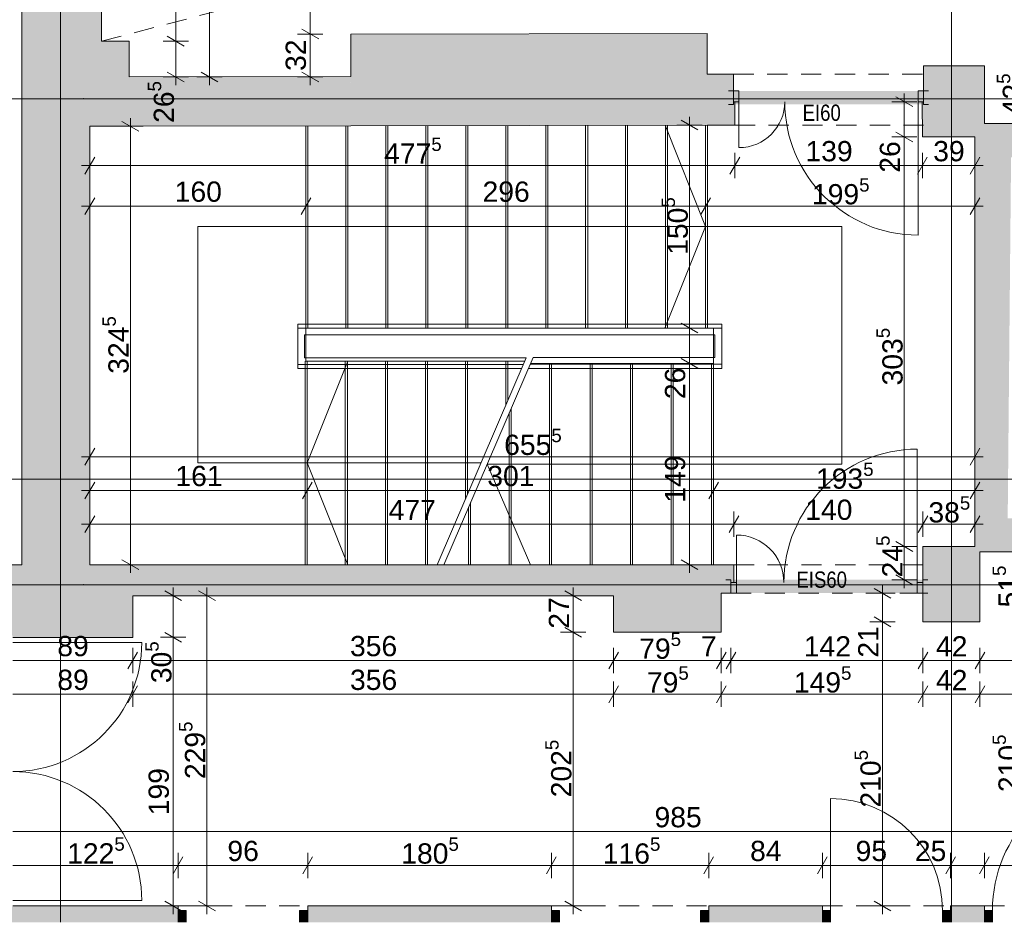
# Paper-space layout 'A-04 INWENTARYZACJA - PIĘTRO 1' of a CAD drawing. Header units: millimetres. Extents: x 0 to 500, y 0 to 350.
# Tile 2 of 10: x 59 to 132, y 133 to 200. Entities that reach past the tile are written whole.
import ezdxf
from ezdxf.xclip import XClip

# ---------------------------------------------------------------- set-up
doc = ezdxf.new("R2010")
doc.units = ezdxf.units.MM
doc.header["$MEASUREMENT"] = 0
doc.header["$XCLIPFRAME"] = 0
for name, pattern in [('ACAD_ISO03W100', [300, 120, -180]), ('DASHDOTX2', [1000, 500, -250, 0, -250]), ('GESTRICHELT2', [93.75, 62.5, -31.25]), ('Przer. długie kreski', [2.5, 1.5, -1])]:
    doc.linetypes.add(name, pattern=pattern)
for name, color, linetype, lineweight in [('A_linie przekroju_Nr_pióra__1', 7, 'Continuous', 20), ('A_wymiary_Nr_pióra__1', 7, 'Continuous', 20), ('A_wymiary_Nr_pióra__2', 8, 'Continuous', 13), ('A_ściany_Nr_pióra__1', 7, 'Continuous', 20), ('Drzwi Archicad_Nr_pióra__1', 7, 'Continuous', 20)]:
    doc.layers.add(name, color=color, linetype=linetype, lineweight=lineweight)
for name, color, linetype, lineweight, true_color in [('A_osie_Nr_pióra__16', 7, 'Continuous', 5, 0x0f0f0f), ('A_pochwyt_Nr_pióra__161', 7, 'Continuous', 5, 0x949494), ('A_ppoż_Nr_pióra__8', 7, 'Continuous', 13, 0x4c4c4c), ('A_schody_Nr_pióra__10', 7, 'Continuous', 13, 0x4b4b4b), ('A_schody_Nr_pióra__4', 7, 'Continuous', 18, 0x4b4b4b), ('A_sufit_Nr_pióra__4', 7, 'Continuous', 18, 0x4b4b4b), ('A_ściany_Nr_pióra__10', 7, 'Continuous', 13, 0x4b4b4b)]:
    doc.layers.add(name, color=color, linetype=linetype, lineweight=lineweight, true_color=true_color)
for name, color, linetype in [('A_podrys', 7, 'Continuous'), ('A_ppoż', 7, 'Continuous'), ('A_ściany', 7, 'Continuous'), ('Drzwi Archicad', 7, 'Continuous')]:
    doc.layers.add(name, color=color, linetype=linetype)
doc.styles.add('STYL_AUTOMATYCZNY_1', font='arial.ttf')
doc.styles.add('STYL_AUTOMATYCZNY_2', font='ARIALN.TTF')
doc.styles.add('STYL_AUTOMATYCZNY_4', font='arial.ttf')

# ---------------------------------------------------------------- blocks, each defined once
blk = doc.blocks.new('Rysunek_2_2', base_point=(-1581.118, -251.356))
at = {"layer": 'A_ppoż', "linetype": 'Continuous', "lineweight": 0, "true_color": 0x121212}
for points in [[(112.024, 194.298), (112.024, 193.298), (126.104, 193.298), (126.104, 194.298)], [(111.836, 157.105), (126.056, 157.105), (126.056, 158.085), (111.836, 158.085)]]:
    blk.add_hatch(color=250, dxfattribs=at).paths.add_polyline_path(points)
at = {"layer": 'A_ściany', "linetype": 'Continuous', "lineweight": 0, "true_color": 0x000000}
for points in [[(59.307, 191.665), (65.207, 197.976), (65.207, 200.439), (59.307, 200.439)], [(110.079, 198.561), (83.676, 198.511), (83.689, 191.711), (110.091, 191.761)], [(67.272, 197.98), (65.207, 197.976), (59.307, 191.665), (67.284, 191.68)], [(110.091, 191.761), (112.124, 191.765), (112.124, 193.498), (112.024, 193.498), (112.024, 195.549), (110.084, 195.549)], [(130.604, 196.149), (126.104, 196.149), (126.104, 193.498), (126.004, 193.498), (126.016, 190.887), (129.906, 190.895), (129.906, 188.777), (132.577, 188.782), (132.583, 189.379), (133.184, 189.379), (133.184, 191.879), (130.604, 191.879)], [(83.682, 195.361), (67.277, 195.33), (67.284, 191.68), (83.689, 191.711)], [(59.307, 191.665), (59.307, 159.205), (64.354, 159.205), (64.354, 191.675)], [(129.906, 188.777), (129.91, 163.368), (132.34, 163.368), (132.577, 188.782)], [(132.34, 163.368), (129.906, 163.368), (129.906, 160.555), (126.056, 160.555), (126.056, 154.975), (130.276, 154.975), (130.276, 160.149), (132.994, 160.149), (132.994, 162.649), (132.333, 162.649)], [(58.646, 153.805), (67.526, 153.805), (67.526, 159.205), (57.146, 159.205)], [(67.526, 156.905), (103.146, 156.905), (103.146, 159.205), (67.526, 159.205)], [(103.146, 154.205), (111.116, 154.205), (111.116, 159.205), (103.146, 159.205)], [(111.116, 157.105), (111.836, 157.105), (111.836, 157.883), (112.054, 157.883), (112.054, 159.205), (111.116, 159.205)], [(126.056, 158.085), (126.036, 158.085), (126.036, 157.085), (126.056, 157.085)], [(57.43, 132.719), (70.886, 132.719), (70.886, 133.935), (58.646, 133.935)], [(80.486, 133.935), (80.486, 132.719), (98.536, 132.719), (98.536, 133.935)], [(110.186, 133.935), (110.186, 132.719), (118.606, 132.719), (118.606, 133.935)], [(128.106, 133.935), (128.106, 132.719), (130.606, 132.719), (130.606, 133.935)]]:
    blk.add_hatch(color=18, dxfattribs=at).paths.add_polyline_path(points)
at = {"layer": 'Drzwi Archicad', "linetype": 'Continuous', "lineweight": 0, "true_color": 0xfdfdfd}
for points in [[(70.886, 133.585), (70.886, 132.719), (71.486, 132.719), (71.486, 133.585)], [(79.886, 132.719), (80.486, 132.719), (80.486, 133.585), (79.886, 133.585)], [(99.136, 133.585), (98.536, 133.585), (98.536, 132.719), (99.136, 132.719)], [(109.586, 132.719), (110.186, 132.719), (110.186, 133.585), (109.586, 133.585)], [(119.206, 133.585), (118.606, 133.585), (118.606, 132.719), (119.206, 132.719)], [(127.506, 132.719), (128.106, 132.719), (128.106, 133.585), (127.506, 133.585)], [(130.606, 133.585), (130.606, 132.719), (131.206, 132.719), (131.206, 133.585)]]:
    blk.add_hatch(color=7, dxfattribs=at).paths.add_polyline_path(points)
at = {"layer": 'A_linie przekroju_Nr_pióra__1', "color": 7, "linetype": 'ACAD_ISO03W100', "lineweight": 20}
blk.add_line((57.107, 165.552), (288.074, 165.552), dxfattribs=at)
at = {"layer": 'A_osie_Nr_pióra__16', "color": 250, "linetype": 'DASHDOTX2', "lineweight": 5, "true_color": 0x0f0f0f}
for p, q in [((62.179, 259.539), (62.179, 132.719)), ((128.179, 259.539), (128.179, 132.719)), ((63.875, 193.719), (43.624, 193.719)), ((288.074, 193.719), (63.875, 193.719)), ((63.875, 193.719), (63.875, 193.719)), ((63.875, 157.719), (43.624, 157.719)), ((288.074, 157.719), (63.875, 157.719)), ((63.875, 157.719), (63.875, 157.719))]:
    blk.add_line(p, q, dxfattribs=at)
for p in [(63.875, 193.719), (63.875, 157.719)]:
    blk.add_point(p, dxfattribs=at)
at = {"layer": 'A_pochwyt_Nr_pióra__161', "color": 252, "linetype": 'Continuous', "lineweight": 5, "true_color": 0x949494}
for p, q in [((79.754, 177.023), (79.754, 173.735)), ((79.754, 177.023), (111.154, 177.023)), ((79.754, 176.723), (111.154, 176.723)), ((111.154, 173.748), (111.154, 177.023)), ((80.254, 176.223), (80.254, 174.535)), ((80.254, 176.223), (110.654, 176.223)), ((110.654, 174.548), (110.654, 176.223)), ((80.254, 174.535), (96.675, 174.535)), ((97.18, 174.548), (110.654, 174.548)), ((79.754, 174.035), (96.459, 174.035)), ((79.754, 173.735), (96.33, 173.735)), ((96.836, 173.748), (111.154, 173.748)), ((96.965, 174.048), (111.154, 174.048))]:
    blk.add_line(p, q, dxfattribs=at)
at = {"layer": 'A_schody_Nr_pióra__10', "color": 251, "linetype": 'GESTRICHELT2', "lineweight": 13, "true_color": 0x4b4b4b}
for p, q in [((80.504, 191.705), (80.504, 176.735)), ((83.464, 191.711), (83.464, 176.735)), ((86.424, 191.716), (86.424, 176.735)), ((89.384, 191.722), (89.384, 176.735)), ((92.344, 191.727), (92.344, 176.735)), ((95.304, 191.733), (95.304, 176.735)), ((98.264, 191.739), (98.264, 176.735)), ((101.224, 191.744), (101.224, 176.735)), ((104.184, 191.75), (104.184, 176.735)), ((107.144, 191.755), (107.144, 176.735)), ((110.104, 191.761), (110.104, 176.735)), ((80.304, 159.205), (80.304, 174.285)), ((83.274, 159.205), (83.274, 174.285)), ((86.244, 159.205), (86.244, 174.285)), ((89.214, 159.205), (89.214, 174.285)), ((92.184, 164.111), (92.184, 174.285)), ((95.154, 171.006), (95.154, 174.285)), ((98.404, 159.205), (98.404, 174.118)), ((101.404, 159.205), (101.404, 174.118)), ((104.404, 159.205), (104.404, 174.118)), ((107.404, 159.205), (107.404, 174.118)), ((110.404, 159.205), (110.404, 174.118)), ((95.404, 159.205), (95.404, 170.425)), ((92.404, 159.205), (92.404, 163.461))]:
    blk.add_line(p, q, dxfattribs=at)
at = {"layer": 'A_schody_Nr_pióra__4', "color": 251, "linetype": 'Continuous', "lineweight": 18, "true_color": 0x4b4b4b}
for p, q in [((80.354, 174.285), (80.354, 191.705)), ((83.314, 176.735), (83.314, 191.71)), ((86.274, 176.735), (86.274, 191.716)), ((89.234, 176.735), (89.234, 191.722)), ((92.194, 176.735), (92.194, 191.727)), ((95.154, 176.735), (95.154, 191.733)), ((98.114, 176.735), (98.114, 191.738)), ((101.074, 176.735), (101.074, 191.744)), ((104.034, 176.735), (104.034, 191.749)), ((106.953, 191.755), (109.954, 184.248)), ((106.994, 176.735), (106.994, 191.755)), ((109.954, 176.735), (109.954, 191.761)), ((120.054, 184.248), (72.354, 184.248)), ((72.354, 166.745), (72.354, 184.248)), ((106.951, 176.735), (109.954, 184.248)), ((120.054, 166.661), (120.054, 184.248)), ((80.354, 176.735), (110.554, 176.735)), ((110.554, 176.735), (110.554, 159.205)), ((96.675, 174.535), (90.071, 159.205)), ((97.18, 174.548), (90.571, 159.205)), ((96.567, 174.285), (80.354, 174.285)), ((80.454, 174.285), (80.454, 159.205)), ((83.468, 174.285), (80.454, 166.745)), ((83.424, 174.285), (83.424, 159.205)), ((86.394, 174.285), (86.394, 159.205)), ((89.364, 174.285), (89.364, 159.205)), ((92.334, 174.285), (92.334, 164.459)), ((95.304, 174.285), (95.304, 171.354)), ((110.554, 174.118), (96.995, 174.118)), ((98.554, 174.118), (98.554, 159.205)), ((101.554, 174.118), (101.554, 159.205)), ((104.554, 174.118), (104.554, 159.205)), ((107.554, 174.118), (107.554, 159.205)), ((95.554, 170.773), (95.554, 159.205)), ((93.319, 166.745), (72.354, 166.745)), ((83.468, 159.205), (80.454, 166.745)), ((120.054, 166.661), (93.783, 166.661)), ((96.995, 159.205), (93.783, 166.661)), ((92.554, 163.809), (92.554, 159.205))]:
    blk.add_line(p, q, dxfattribs=at)
at = {"layer": 'A_sufit_Nr_pióra__4', "color": 251, "linetype": 'Przer. długie kreski', "lineweight": 18, "true_color": 0x4b4b4b}
blk.add_line((65.214, 197.979), (158.794, 222.439), dxfattribs=at)
at = {"layer": 'A_wymiary_Nr_pióra__1', "color": 7, "linetype": 'Continuous', "lineweight": 20}
for p, q in [((80.051, 198.872), (81.301, 198.15)), ((70.089, 198.341), (71.339, 197.619)), ((70.089, 195.691), (71.339, 194.969)), ((72.589, 195.691), (73.839, 194.969)), ((80.051, 195.691), (81.301, 194.969)), ((125.302, 193.137), (124.052, 193.859)), ((67.979, 191.314), (66.729, 192.036)), ((109.393, 191.404), (108.143, 192.126)), ((124.052, 191.248), (125.302, 190.527)), ((64.715, 189.39), (63.993, 188.14)), ((112.485, 189.39), (111.763, 188.14)), ((126.377, 189.39), (125.655, 188.14)), ((129.545, 188.14), (130.267, 189.39)), ((64.715, 186.39), (63.993, 185.14)), ((80.715, 186.39), (79.993, 185.14)), ((110.315, 186.39), (109.593, 185.14)), ((129.545, 185.14), (130.267, 186.39)), ((108.143, 177.096), (109.393, 176.374)), ((108.143, 174.479), (109.393, 173.757)), ((64.715, 167.83), (63.993, 166.58)), ((129.545, 166.58), (130.267, 167.83)), ((64.715, 165.33), (63.993, 164.08)), ((80.815, 165.33), (80.093, 164.08)), ((110.915, 165.33), (110.193, 164.08)), ((129.545, 164.08), (130.267, 165.33)), ((64.715, 162.83), (63.993, 161.58)), ((112.415, 162.83), (111.693, 161.58)), ((126.417, 162.83), (125.695, 161.58)), ((129.545, 161.58), (130.267, 162.83)), ((124.052, 160.916), (125.302, 160.194)), ((66.729, 159.566), (67.979, 158.844)), ((108.143, 159.566), (109.393, 158.844)), ((124.052, 158.446), (125.302, 157.724)), ((71.151, 156.544), (69.901, 157.266)), ((73.651, 156.544), (72.401, 157.266)), ((100.771, 156.544), (99.521, 157.266)), ((123.681, 156.724), (122.431, 157.446)), ((122.431, 155.336), (123.681, 154.614)), ((69.901, 154.196), (71.151, 153.474)), ((99.521, 154.566), (100.771, 153.844)), ((67.887, 152.733), (67.165, 151.483)), ((103.507, 152.733), (102.785, 151.483)), ((111.477, 152.733), (110.755, 151.483)), ((112.197, 152.733), (111.475, 151.483)), ((126.417, 152.733), (125.695, 151.483)), ((130.637, 152.733), (129.915, 151.483)), ((67.887, 150.233), (67.165, 148.983)), ((103.507, 150.233), (102.785, 148.983)), ((111.477, 150.233), (110.755, 148.983)), ((126.417, 150.233), (125.695, 148.983)), ((130.637, 150.233), (129.915, 148.983)), ((71.247, 137.56), (70.525, 136.31)), ((80.847, 137.56), (80.125, 136.31)), ((98.897, 137.56), (98.175, 136.31)), ((110.547, 137.56), (109.825, 136.31)), ((118.967, 137.56), (118.245, 136.31)), ((128.467, 137.56), (127.745, 136.31)), ((130.967, 137.56), (130.245, 136.31)), ((69.901, 134.296), (71.151, 133.574)), ((72.401, 134.296), (73.651, 133.574)), ((99.521, 134.296), (100.771, 133.574)), ((122.431, 134.296), (123.681, 133.574))]:
    blk.add_line(p, q, dxfattribs=at)
at = {"layer": 'A_wymiary_Nr_pióra__2', "color": 8, "linetype": 'Continuous', "lineweight": 13}
for p, q in [((73.214, 195.33), (73.214, 224.999)), ((80.676, 198.511), (80.676, 224.999)), ((70.714, 197.98), (70.714, 200.439)), ((81.614, 198.511), (79.739, 198.511)), ((80.676, 195.33), (80.676, 198.511)), ((71.652, 197.98), (69.777, 197.98)), ((70.714, 195.33), (70.714, 197.98)), ((71.652, 195.33), (69.777, 195.33)), ((70.714, 194.719), (70.714, 195.33)), ((74.152, 195.33), (72.277, 195.33)), ((73.214, 194.719), (73.214, 195.33)), ((81.614, 195.33), (79.739, 195.33)), ((80.676, 194.719), (80.676, 195.33)), ((124.677, 193.498), (124.677, 194.109)), ((125.615, 193.498), (123.74, 193.498)), ((124.677, 190.887), (124.677, 193.498)), ((67.354, 191.675), (67.354, 192.286)), ((108.768, 191.765), (108.768, 192.376)), ((68.292, 191.675), (66.417, 191.675)), ((67.354, 159.205), (67.354, 191.675)), ((109.706, 191.765), (107.831, 191.765)), ((108.768, 176.735), (108.768, 191.765)), ((125.615, 190.887), (123.74, 190.887)), ((124.677, 160.555), (124.677, 190.887)), ((64.354, 187.827), (64.354, 189.702)), ((112.124, 187.827), (112.124, 189.702)), ((126.016, 187.827), (126.016, 189.702)), ((129.906, 187.827), (129.906, 189.702)), ((63.743, 188.765), (64.354, 188.765)), ((64.354, 188.765), (112.124, 188.765)), ((112.124, 188.765), (126.016, 188.765)), ((126.016, 188.765), (129.906, 188.765)), ((129.906, 188.765), (130.517, 188.765)), ((64.354, 184.827), (64.354, 186.702)), ((80.354, 184.827), (80.354, 186.702)), ((109.954, 184.827), (109.954, 186.702)), ((129.906, 184.827), (129.906, 186.702)), ((63.743, 185.765), (64.354, 185.765)), ((64.354, 185.765), (80.354, 185.765)), ((80.354, 185.765), (109.954, 185.765)), ((109.954, 185.765), (129.906, 185.765)), ((129.906, 185.765), (130.517, 185.765)), ((109.706, 176.735), (107.831, 176.735)), ((108.768, 174.118), (108.768, 176.735)), ((109.706, 174.118), (107.831, 174.118)), ((108.768, 159.205), (108.768, 174.118)), ((64.354, 166.267), (64.354, 168.142)), ((129.906, 166.267), (129.906, 168.142)), ((63.743, 167.205), (64.354, 167.205)), ((64.354, 167.205), (129.906, 167.205)), ((129.906, 167.205), (130.517, 167.205)), ((64.354, 163.767), (64.354, 165.642)), ((80.454, 163.767), (80.454, 165.642)), ((110.554, 163.767), (110.554, 165.642)), ((129.906, 163.767), (129.906, 165.642)), ((63.743, 164.705), (64.354, 164.705)), ((64.354, 164.705), (80.454, 164.705)), ((80.454, 164.705), (110.554, 164.705)), ((110.554, 164.705), (129.906, 164.705)), ((129.906, 164.705), (130.517, 164.705)), ((64.354, 161.267), (64.354, 163.142)), ((112.054, 161.267), (112.054, 163.142)), ((126.056, 161.267), (126.056, 163.142)), ((129.906, 161.267), (129.906, 163.142)), ((63.743, 162.205), (64.354, 162.205)), ((64.354, 162.205), (112.054, 162.205)), ((112.054, 162.205), (126.056, 162.205)), ((126.056, 162.205), (129.906, 162.205)), ((129.906, 162.205), (130.517, 162.205)), ((125.615, 160.555), (123.74, 160.555)), ((124.677, 158.085), (124.677, 160.555)), ((68.292, 159.205), (66.417, 159.205)), ((67.354, 158.593), (67.354, 159.205)), ((109.706, 159.205), (107.831, 159.205)), ((108.768, 158.593), (108.768, 159.205)), ((123.056, 157.085), (123.056, 157.696)), ((125.615, 158.085), (123.74, 158.085)), ((124.677, 157.473), (124.677, 158.085)), ((71.464, 156.905), (69.589, 156.905)), ((70.526, 156.905), (70.526, 157.516)), ((70.526, 153.835), (70.526, 156.905)), ((73.964, 156.905), (72.089, 156.905)), ((73.026, 156.905), (73.026, 157.516)), ((73.026, 133.935), (73.026, 156.905)), ((101.084, 156.905), (99.209, 156.905)), ((100.146, 156.905), (100.146, 157.516)), ((100.146, 154.205), (100.146, 156.905)), ((123.994, 157.085), (122.119, 157.085)), ((123.056, 154.975), (123.056, 157.085)), ((123.994, 154.975), (122.119, 154.975)), ((123.056, 133.935), (123.056, 154.975)), ((101.084, 154.205), (99.209, 154.205)), ((100.146, 133.935), (100.146, 154.205)), ((71.464, 153.835), (69.589, 153.835)), ((70.526, 133.935), (70.526, 153.835)), ((67.526, 151.17), (67.526, 153.045)), ((103.146, 151.17), (103.146, 153.045)), ((111.116, 151.17), (111.116, 153.045)), ((111.836, 151.17), (111.836, 153.045)), ((126.056, 151.17), (126.056, 153.045)), ((130.276, 151.17), (130.276, 153.045)), ((58.646, 152.108), (67.526, 152.108)), ((67.526, 152.108), (103.146, 152.108)), ((103.146, 152.108), (111.116, 152.108)), ((111.116, 152.108), (111.836, 152.108)), ((111.836, 152.108), (126.056, 152.108)), ((126.056, 152.108), (130.276, 152.108)), ((130.276, 152.108), (137.694, 152.108)), ((67.526, 148.67), (67.526, 150.545)), ((103.146, 148.67), (103.146, 150.545)), ((111.116, 148.67), (111.116, 150.545)), ((126.056, 148.67), (126.056, 150.545)), ((130.276, 148.67), (130.276, 150.545)), ((58.646, 149.608), (67.526, 149.608)), ((67.526, 149.608), (103.146, 149.608)), ((103.146, 149.608), (111.116, 149.608)), ((111.116, 149.608), (126.056, 149.608)), ((126.056, 149.608), (130.276, 149.608)), ((130.276, 149.608), (154.596, 149.608)), ((58.646, 139.435), (157.136, 139.435)), ((70.886, 135.997), (70.886, 137.872)), ((80.486, 135.997), (80.486, 137.872)), ((98.536, 135.997), (98.536, 137.872)), ((110.186, 135.997), (110.186, 137.872)), ((118.606, 135.997), (118.606, 137.872)), ((128.106, 135.997), (128.106, 137.872)), ((130.606, 135.997), (130.606, 137.872)), ((58.646, 136.935), (70.886, 136.935)), ((70.886, 136.935), (80.486, 136.935)), ((80.486, 136.935), (98.536, 136.935)), ((98.536, 136.935), (110.186, 136.935)), ((110.186, 136.935), (118.606, 136.935)), ((118.606, 136.935), (128.106, 136.935)), ((128.106, 136.935), (130.606, 136.935)), ((130.606, 136.935), (141.946, 136.935)), ((71.464, 133.935), (69.589, 133.935)), ((70.526, 133.323), (70.526, 133.935)), ((73.964, 133.935), (72.089, 133.935)), ((73.026, 133.323), (73.026, 133.935)), ((101.084, 133.935), (99.209, 133.935)), ((100.146, 133.323), (100.146, 133.935)), ((123.994, 133.935), (122.119, 133.935)), ((123.056, 133.323), (123.056, 133.935))]:
    blk.add_line(p, q, dxfattribs=at)
at = {"layer": 'A_ściany_Nr_pióra__1', "color": 7, "linetype": 'Continuous', "lineweight": 20}
for p, q in [((112.024, 194.298), (111.654, 194.298)), ((112.024, 194.298), (112.024, 193.498)), ((126.104, 194.298), (126.474, 194.298)), ((126.104, 194.298), (126.104, 193.498)), ((112.024, 193.298), (111.654, 193.298)), ((112.024, 193.498), (112.024, 193.298)), ((126.104, 193.498), (126.104, 193.298)), ((126.104, 193.298), (126.474, 193.298)), ((111.836, 158.085), (111.466, 158.085)), ((111.836, 157.885), (111.836, 158.085)), ((111.836, 157.085), (111.836, 157.885)), ((126.036, 158.085), (126.406, 158.085)), ((126.036, 157.885), (126.036, 158.085)), ((126.036, 157.085), (126.036, 157.885)), ((111.836, 157.085), (111.466, 157.085)), ((126.036, 157.085), (126.406, 157.085)), ((70.886, 133.935), (70.516, 133.935)), ((70.886, 133.585), (70.886, 133.935)), ((70.886, 132.719), (70.886, 133.585)), ((80.486, 133.935), (80.856, 133.935)), ((80.486, 133.585), (80.486, 133.935)), ((80.486, 132.719), (80.486, 133.585)), ((98.536, 133.935), (98.166, 133.935)), ((98.536, 133.585), (98.536, 133.935)), ((98.536, 132.719), (98.536, 133.585)), ((110.186, 133.935), (110.556, 133.935)), ((110.186, 133.585), (110.186, 133.935)), ((110.186, 132.719), (110.186, 133.585)), ((118.606, 133.935), (118.236, 133.935)), ((118.606, 133.585), (118.606, 133.935)), ((118.606, 132.719), (118.606, 133.585)), ((128.106, 133.935), (128.476, 133.935)), ((128.106, 133.585), (128.106, 133.935)), ((128.106, 132.719), (128.106, 133.585)), ((130.606, 133.935), (130.236, 133.935)), ((130.606, 133.585), (130.606, 133.935)), ((130.606, 132.719), (130.606, 133.585))]:
    blk.add_line(p, q, dxfattribs=at)
at = {"layer": 'A_ściany_Nr_pióra__1', "color": 7, "linetype": 'Continuous', "lineweight": 20, "flags": 128}
for points in [[(59.307, 200.439), (59.307, 191.665)], [(65.207, 197.976), (65.207, 200.439)], [(110.079, 198.561), (83.676, 198.511)], [(83.676, 198.511), (83.682, 195.361)], [(110.084, 195.549), (110.079, 198.561)], [(67.272, 197.98), (65.207, 197.976)], [(67.277, 195.33), (67.272, 197.98)], [(112.024, 195.549), (110.084, 195.549)], [(112.024, 193.498), (112.024, 195.549)], [(130.604, 196.149), (126.104, 196.149)], [(126.104, 196.149), (126.104, 193.498)], [(130.604, 191.879), (130.604, 196.149)], [(83.682, 195.361), (67.277, 195.33)], [(112.124, 193.498), (112.024, 193.498)], [(112.124, 191.765), (112.124, 193.498)], [(126.104, 193.498), (126.004, 193.498)], [(126.004, 193.498), (126.016, 190.887)], [(133.184, 191.879), (130.604, 191.879)], [(59.307, 191.665), (59.307, 159.205)], [(64.354, 191.675), (67.284, 191.68)], [(64.354, 159.205), (64.354, 191.675)], [(67.284, 191.68), (83.689, 191.711)], [(83.689, 191.711), (110.091, 191.761)], [(110.091, 191.761), (112.124, 191.765)], [(126.016, 190.887), (129.906, 190.895)], [(129.906, 190.895), (129.906, 188.777)], [(129.906, 188.777), (129.91, 163.368)], [(129.906, 163.368), (129.906, 160.555)], [(129.906, 160.555), (126.056, 160.555)], [(126.056, 160.555), (126.056, 158.085)], [(130.276, 154.975), (130.276, 160.149)], [(130.276, 160.149), (132.994, 160.149)], [(59.307, 159.205), (57.146, 159.205)], [(67.526, 159.205), (64.354, 159.205)], [(103.146, 159.205), (67.526, 159.205)], [(111.116, 159.205), (103.146, 159.205)], [(112.054, 159.205), (111.116, 159.205)], [(112.054, 157.883), (112.054, 159.205)], [(111.836, 157.105), (111.836, 157.883)], [(111.836, 157.883), (112.054, 157.883)], [(67.526, 153.805), (67.526, 156.905)], [(67.526, 156.905), (103.146, 156.905)], [(103.146, 156.905), (103.146, 154.205)], [(111.116, 154.205), (111.116, 157.105)], [(111.116, 157.105), (111.836, 157.105)], [(126.036, 157.085), (126.056, 157.085)], [(126.056, 157.085), (126.056, 154.975)], [(126.056, 154.975), (130.276, 154.975)], [(103.146, 154.205), (111.116, 154.205)], [(58.646, 153.805), (67.526, 153.805)], [(70.886, 133.935), (58.646, 133.935)], [(98.536, 133.935), (80.486, 133.935)], [(118.606, 133.935), (110.186, 133.935)], [(130.606, 133.935), (128.106, 133.935)]]:
    blk.add_lwpolyline(points, dxfattribs=at)
at = {"layer": 'A_ściany_Nr_pióra__10', "color": 251, "linetype": 'Przer. długie kreski', "lineweight": 13, "true_color": 0x4b4b4b}
for p, q in [((112.024, 195.549), (126.104, 195.549)), ((112.124, 191.765), (126.104, 191.765)), ((112.054, 159.205), (126.056, 159.205)), ((111.836, 157.105), (126.056, 157.105)), ((70.886, 133.935), (80.486, 133.935)), ((98.536, 133.935), (110.186, 133.935)), ((118.606, 133.935), (128.106, 133.935)), ((130.606, 133.935), (141.946, 133.935))]:
    blk.add_line(p, q, dxfattribs=at)
at = {"layer": 'Drzwi Archicad_Nr_pióra__1', "color": 7, "linetype": 'Continuous', "lineweight": 20}
for p, q in [((112.024, 194.298), (111.654, 194.298)), ((112.024, 194.298), (111.654, 194.298)), ((112.024, 194.298), (112.424, 194.298)), ((112.024, 193.498), (112.024, 194.298)), ((112.024, 194.298), (112.024, 193.498)), ((112.024, 194.298), (112.024, 193.498)), ((112.424, 194.298), (112.424, 193.498)), ((125.704, 193.498), (125.704, 194.298)), ((125.704, 194.298), (126.104, 194.298)), ((126.104, 194.298), (126.104, 193.498)), ((126.104, 194.298), (126.104, 193.498)), ((126.104, 194.298), (126.104, 193.498)), ((126.104, 194.298), (126.474, 194.298)), ((126.104, 194.298), (126.474, 194.298)), ((112.024, 193.298), (111.654, 193.298)), ((112.024, 193.298), (111.654, 193.298)), ((112.424, 193.498), (112.024, 193.498)), ((112.024, 193.498), (112.024, 193.298)), ((112.024, 193.498), (112.024, 193.298)), ((112.424, 193.498), (112.424, 190.098)), ((126.104, 193.498), (125.704, 193.498)), ((125.704, 193.498), (125.704, 183.618)), ((126.104, 193.498), (126.104, 193.298)), ((126.104, 193.498), (126.104, 193.298)), ((126.104, 193.298), (126.474, 193.298)), ((126.104, 193.298), (126.474, 193.298)), ((125.636, 157.885), (125.636, 167.765)), ((112.236, 157.885), (112.236, 161.405)), ((111.836, 158.085), (111.466, 158.085)), ((111.836, 158.085), (111.466, 158.085)), ((111.836, 157.885), (111.836, 158.085)), ((111.836, 157.885), (111.836, 158.085)), ((112.236, 157.885), (111.836, 157.885)), ((111.836, 157.885), (111.836, 157.085)), ((111.836, 157.085), (111.836, 157.885)), ((111.836, 157.085), (111.836, 157.885)), ((112.236, 157.085), (112.236, 157.885)), ((126.036, 157.885), (125.636, 157.885)), ((125.636, 157.885), (125.636, 157.085)), ((126.036, 157.885), (126.036, 158.085)), ((126.036, 157.885), (126.036, 158.085)), ((126.036, 158.085), (126.406, 158.085)), ((126.036, 158.085), (126.406, 158.085)), ((126.036, 157.085), (126.036, 157.885)), ((126.036, 157.085), (126.036, 157.885)), ((126.036, 157.085), (126.036, 157.885)), ((111.836, 157.085), (111.466, 157.085)), ((111.836, 157.085), (111.466, 157.085)), ((111.836, 157.085), (112.236, 157.085)), ((125.636, 157.085), (126.036, 157.085)), ((126.036, 157.085), (126.406, 157.085)), ((126.036, 157.085), (126.406, 157.085)), ((58.646, 153.435), (68.196, 153.435)), ((119.206, 133.585), (119.206, 141.885)), ((58.646, 134.335), (68.196, 134.335)), ((70.886, 133.935), (70.516, 133.935)), ((70.886, 133.935), (70.516, 133.935)), ((70.886, 133.585), (70.886, 133.935)), ((70.886, 133.585), (70.886, 133.935)), ((71.486, 133.585), (70.886, 133.585)), ((70.886, 133.585), (70.886, 132.719)), ((70.886, 132.719), (70.886, 133.585)), ((70.886, 132.719), (70.886, 133.585)), ((71.486, 132.719), (71.486, 133.585)), ((80.486, 133.585), (79.886, 133.585)), ((79.886, 133.585), (79.886, 132.719)), ((80.486, 133.585), (80.486, 133.935)), ((80.486, 133.585), (80.486, 133.935)), ((80.486, 133.935), (80.856, 133.935)), ((80.486, 133.935), (80.856, 133.935)), ((80.486, 132.719), (80.486, 133.585)), ((80.486, 132.719), (80.486, 133.585)), ((80.486, 132.719), (80.486, 133.585)), ((98.536, 133.935), (98.166, 133.935)), ((98.536, 133.935), (98.166, 133.935)), ((98.536, 133.585), (98.536, 133.935)), ((98.536, 133.585), (98.536, 133.935)), ((98.536, 133.585), (99.136, 133.585)), ((98.536, 132.719), (98.536, 133.585)), ((98.536, 132.719), (98.536, 133.585)), ((98.536, 132.719), (98.536, 133.585)), ((99.136, 133.585), (99.136, 132.719)), ((109.586, 132.719), (109.586, 133.585)), ((109.586, 133.585), (110.186, 133.585)), ((110.186, 133.585), (110.186, 133.935)), ((110.186, 133.585), (110.186, 133.935)), ((110.186, 133.935), (110.556, 133.935)), ((110.186, 133.935), (110.556, 133.935)), ((110.186, 133.585), (110.186, 132.719)), ((110.186, 132.719), (110.186, 133.585)), ((110.186, 132.719), (110.186, 133.585)), ((118.606, 133.935), (118.236, 133.935)), ((118.606, 133.935), (118.236, 133.935)), ((118.606, 133.585), (118.606, 133.935)), ((118.606, 133.585), (118.606, 133.935)), ((118.606, 133.585), (119.206, 133.585)), ((118.606, 132.719), (118.606, 133.585)), ((118.606, 132.719), (118.606, 133.585)), ((118.606, 132.719), (118.606, 133.585)), ((119.206, 133.585), (119.206, 132.719)), ((127.506, 132.719), (127.506, 133.585)), ((127.506, 133.585), (128.106, 133.585)), ((128.106, 133.585), (128.106, 133.935)), ((128.106, 133.585), (128.106, 133.935)), ((128.106, 133.935), (128.476, 133.935)), ((128.106, 133.935), (128.476, 133.935)), ((128.106, 133.585), (128.106, 132.719)), ((128.106, 132.719), (128.106, 133.585)), ((128.106, 132.719), (128.106, 133.585)), ((130.606, 133.935), (130.236, 133.935)), ((130.606, 133.935), (130.236, 133.935)), ((130.606, 133.585), (130.606, 133.935)), ((130.606, 133.585), (130.606, 133.935)), ((131.206, 133.585), (130.606, 133.585)), ((130.606, 133.585), (130.606, 132.719)), ((130.606, 132.719), (130.606, 133.585)), ((130.606, 132.719), (130.606, 133.585)), ((131.206, 132.719), (131.206, 133.585))]:
    blk.add_line(p, q, dxfattribs=at)
for centre, radius, start, end in [((112.424, 193.498), 3.4, 270, 0), ((125.704, 193.498), 9.88, 180, 270), ((125.636, 157.885), 9.88, 90, 180), ((112.236, 157.885), 3.52, 0, 90), ((58.646, 153.435), 9.55, 270, 0), ((58.646, 134.335), 9.55, 0, 90), ((141.346, 133.585), 10.14, 90, 180), ((119.206, 133.585), 8.3, 0, 90)]:
    blk.add_arc(centre, radius, start, end, dxfattribs=at)
at = {"layer": 'A_ppoż_Nr_pióra__8', "color": 251, "linetype": 'Continuous', "lineweight": 13, "true_color": 0x4c4c4c, "char_height": 1.2, "attachment_point": 5, "style": 'STYL_AUTOMATYCZNY_2'}
for s, insert in [('\\A1;{\\pqc;\\fArial Narrow|b0|i0|c238|p0;\\W1.000000;EI60}', (118.556, 192.672)), ('\\A1;{\\pqc;\\fArial Narrow|b0|i0|c238|p0;\\W1.000000;EIS60}', (118.556, 158.092))]:
    blk.add_mtext(s, dxfattribs=dict(at, insert=insert))
at = {"layer": 'A_wymiary_Nr_pióra__1', "color": 7, "linetype": 'Continuous', "lineweight": 20, "char_height": 1.5, "attachment_point": 7, "rotation": 90, "style": 'STYL_AUTOMATYCZNY_1'}
for s, insert in [('\\A1;{\\pql;\\fArial|b0|i0|c238|p0;\\W1.000000;26\\fArial|b0|i0|c238|p0;\\W1.000000;\\A1{\\H.66x;\\S5^  ;}}', (71.022, 191.926)), ('\\A1;{\\pql;\\fArial|b0|i0|c238|p0;\\W1.000000;42\\fArial|b0|i0|c238|p0;\\W1.000000;\\A1{\\H.66x;\\S5^  ;}}', (133.903, 192.492)), ('\\A1;{\\pql;\\fArial|b0|i0|c238|p0;\\W1.000000;150\\fArial|b0|i0|c238|p0;\\W1.000000;\\A1{\\H.66x;\\S5^  ;}}', (109.076, 182.156)), ('\\A1;{\\pql;\\fArial|b0|i0|c238|p0;\\W1.000000;324\\fArial|b0|i0|c238|p0;\\W1.000000;\\A1{\\H.66x;\\S5^  ;}}', (67.663, 173.346)), ('\\A1;{\\pql;\\fArial|b0|i0|c238|p0;\\W1.000000;303\\fArial|b0|i0|c238|p0;\\W1.000000;\\A1{\\H.66x;\\S5^  ;}}', (124.986, 172.483)), ('\\A1;{\\pql;\\fArial|b0|i0|c238|p0;\\W1.000000;24\\fArial|b0|i0|c238|p0;\\W1.000000;\\A1{\\H.66x;\\S5^  ;}}', (124.977, 158.262)), ('\\A1;{\\pql;\\fArial|b0|i0|c238|p0;\\W1.000000;51\\fArial|b0|i0|c238|p0;\\W1.000000;\\A1{\\H.66x;\\S5^  ;}}', (133.584, 156.04)), ('\\A1;{\\pql;\\fArial|b0|i0|c238|p0;\\W1.000000;30\\fArial|b0|i0|c238|p0;\\W1.000000;\\A1{\\H.66x;\\S5^  ;}}', (70.835, 150.43)), ('\\A1;{\\pql;\\fArial|b0|i0|c238|p0;\\W1.000000;229\\fArial|b0|i0|c238|p0;\\W1.000000;\\A1{\\H.66x;\\S5^  ;}}', (73.334, 143.326)), ('\\A1;{\\pql;\\fArial|b0|i0|c238|p0;\\W1.000000;202\\fArial|b0|i0|c238|p0;\\W1.000000;\\A1{\\H.66x;\\S5^  ;}}', (100.454, 141.976)), ('\\A1;{\\pql;\\fArial|b0|i0|c238|p0;\\W1.000000;210\\fArial|b0|i0|c238|p0;\\W1.000000;\\A1{\\H.66x;\\S5^  ;}}', (133.584, 142.361)), ('\\A1;{\\pql;\\fArial|b0|i0|c238|p0;\\W1.000000;210\\fArial|b0|i0|c238|p0;\\W1.000000;\\A1{\\H.66x;\\S5^  ;}}', (123.364, 141.217))]:
    blk.add_mtext(s, dxfattribs=dict(at, insert=insert))
at = {"layer": 'A_wymiary_Nr_pióra__1', "color": 7, "linetype": 'Continuous', "lineweight": 20, "char_height": 1.5, "attachment_point": 7, "rotation": 90, "style": 'STYL_AUTOMATYCZNY_4'}
for s, insert, width in [('\\A1;{\\pql;\\fArial|b0|i0|c238|p0;\\W1.000000;32}', (80.376, 195.777), 2.28817), ('\\A1;{\\pql;\\fArial|b0|i0|c238|p0;\\W1.000000;26}', (124.377, 188.238), 2.28817), ('\\A1;{\\pql;\\fArial|b0|i0|c238|p0;\\W1.000000;26}', (108.468, 171.469), 2.28817), ('\\A1;{\\pql;\\fArial|b0|i0|c238|p0;\\W1.000000;149}', (108.468, 163.801), 3.43226), ('\\A1;{\\pql;\\fArial|b0|i0|c238|p0;\\W1.000000;27}', (99.846, 154.461), 2.28817), ('\\A1;{\\pql;\\fArial|b0|i0|c238|p0;\\W1.000000;21}', (122.756, 152.325), 2.28817), ('\\A1;{\\pql;\\fArial|b0|i0|c238|p0;\\W1.000000;199}', (70.226, 140.647), 3.43226)]:
    blk.add_mtext(s, dxfattribs=dict(at, insert=insert, width=width))
at = {"layer": 'A_wymiary_Nr_pióra__1', "color": 7, "linetype": 'Continuous', "lineweight": 20, "char_height": 1.5, "attachment_point": 7, "style": 'STYL_AUTOMATYCZNY_1'}
for s, insert in [('\\A1;{\\pql;\\fArial|b0|i0|c238|p0;\\W1.000000;477\\fArial|b0|i0|c238|p0;\\W1.000000;\\A1{\\H.66x;\\S5^  ;}}', (86.146, 188.466)), ('\\A1;{\\pql;\\fArial|b0|i0|c238|p0;\\W1.000000;199\\fArial|b0|i0|c238|p0;\\W1.000000;\\A1{\\H.66x;\\S5^  ;}}', (117.837, 185.457)), ('\\A1;{\\pql;\\fArial|b0|i0|c238|p0;\\W1.000000;655\\fArial|b0|i0|c238|p0;\\W1.000000;\\A1{\\H.66x;\\S5^  ;}}', (95.037, 166.897)), ('\\A1;{\\pql;\\fArial|b0|i0|c238|p0;\\W1.000000;193\\fArial|b0|i0|c238|p0;\\W1.000000;\\A1{\\H.66x;\\S5^  ;}}', (118.137, 164.396)), ('\\A1;{\\pql;\\fArial|b0|i0|c238|p0;\\W1.000000;38\\fArial|b0|i0|c238|p0;\\W1.000000;\\A1{\\H.66x;\\S5^  ;}}', (126.46, 161.896)), ('\\A1;{\\pql;\\fArial|b0|i0|c238|p0;\\W1.000000;79\\fArial|b0|i0|c238|p0;\\W1.000000;\\A1{\\H.66x;\\S5^  ;}}', (105.038, 151.8)), ('\\A1;{\\pql;\\fArial|b0|i0|c238|p0;\\W1.000000;79\\fArial|b0|i0|c238|p0;\\W1.000000;\\A1{\\H.66x;\\S5^  ;}}', (105.61, 149.3)), ('\\A1;{\\pql;\\fArial|b0|i0|c238|p0;\\W1.000000;149\\fArial|b0|i0|c238|p0;\\W1.000000;\\A1{\\H.66x;\\S5^  ;}}', (116.492, 149.3)), ('\\A1;{\\pql;\\fArial|b0|i0|c238|p0;\\W1.000000;122\\fArial|b0|i0|c238|p0;\\W1.000000;\\A1{\\H.66x;\\S5^  ;}}', (62.672, 136.636)), ('\\A1;{\\pql;\\fArial|b0|i0|c238|p0;\\W1.000000;180\\fArial|b0|i0|c238|p0;\\W1.000000;\\A1{\\H.66x;\\S5^  ;}}', (87.417, 136.627)), ('\\A1;{\\pql;\\fArial|b0|i0|c238|p0;\\W1.000000;116\\fArial|b0|i0|c238|p0;\\W1.000000;\\A1{\\H.66x;\\S5^  ;}}', (102.344, 136.627))]:
    blk.add_mtext(s, dxfattribs=dict(at, insert=insert))
at = {"layer": 'A_wymiary_Nr_pióra__1', "color": 7, "linetype": 'Continuous', "lineweight": 20, "char_height": 1.5, "attachment_point": 7, "style": 'STYL_AUTOMATYCZNY_4'}
for s, insert, width in [('\\A1;{\\pql;\\fArial|b0|i0|c238|p0;\\W1.000000;139}', (117.354, 189.065), 3.43226), ('\\A1;{\\pql;\\fArial|b0|i0|c238|p0;\\W1.000000;39}', (126.817, 189.065), 2.28817), ('\\A1;{\\pql;\\fArial|b0|i0|c238|p0;\\W1.000000;160}', (70.638, 186.065), 3.43226), ('\\A1;{\\pql;\\fArial|b0|i0|c238|p0;\\W1.000000;296}', (93.438, 186.065), 3.43226), ('\\A1;{\\pql;\\fArial|b0|i0|c238|p0;\\W1.000000;161}', (70.688, 165.005), 3.43226), ('\\A1;{\\pql;\\fArial|b0|i0|c238|p0;\\W1.000000;301}', (93.788, 165.005), 3.43226), ('\\A1;{\\pql;\\fArial|b0|i0|c238|p0;\\W1.000000;477}', (86.488, 162.505), 3.43226), ('\\A1;{\\pql;\\fArial|b0|i0|c238|p0;\\W1.000000;140}', (117.339, 162.505), 3.43226), ('\\A1;{\\pql;\\fArial|b0|i0|c238|p0;\\W1.000000;89}', (61.942, 152.408), 2.28817), ('\\A1;{\\pql;\\fArial|b0|i0|c238|p0;\\W1.000000;356}', (83.62, 152.408), 3.43226), ('\\A1;{\\pql;\\fArial|b0|i0|c238|p0;\\W1.000000;7}', (109.611, 152.408), 1.14409), ('\\A1;{\\pql;\\fArial|b0|i0|c238|p0;\\W1.000000;142}', (117.23, 152.408), 3.43226), ('\\A1;{\\pql;\\fArial|b0|i0|c238|p0;\\W1.000000;42}', (127.022, 152.408), 2.28817), ('\\A1;{\\pql;\\fArial|b0|i0|c238|p0;\\W1.000000;89}', (61.942, 149.908), 2.28817), ('\\A1;{\\pql;\\fArial|b0|i0|c238|p0;\\W1.000000;356}', (83.62, 149.908), 3.43226), ('\\A1;{\\pql;\\fArial|b0|i0|c238|p0;\\W1.000000;42}', (127.022, 149.908), 2.28817), ('\\A1;{\\pql;\\fArial|b0|i0|c238|p0;\\W1.000000;985}', (106.175, 139.735), 3.43226), ('\\A1;{\\pql;\\fArial|b0|i0|c238|p0;\\W1.000000;96}', (74.542, 137.235), 2.28817), ('\\A1;{\\pql;\\fArial|b0|i0|c238|p0;\\W1.000000;84}', (113.252, 137.235), 2.28817), ('\\A1;{\\pql;\\fArial|b0|i0|c238|p0;\\W1.000000;95}', (121.068, 137.235), 2.28817), ('\\A1;{\\pql;\\fArial|b0|i0|c238|p0;\\W1.000000;25}', (125.457, 137.235), 2.28817)]:
    blk.add_mtext(s, dxfattribs=dict(at, insert=insert, width=width))

psp = doc.layouts.new('A-04 INWENTARYZACJA - PIĘTRO 1')

# ---------------------------------------------------------------- block references
at = {"layer": 'A_podrys', "color": 37, "linetype": 'Continuous', "lineweight": 5, "true_color": 0x656532}
ref = psp.add_blockref('Rysunek_2_2', (-1581.118, -251.356), dxfattribs=at)
XClip(ref).set_block_clipping_path([(37.6235497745, 132.7189073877), (288.0735210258, 336.5289073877)])

doc.saveas('drawing.dxf')
